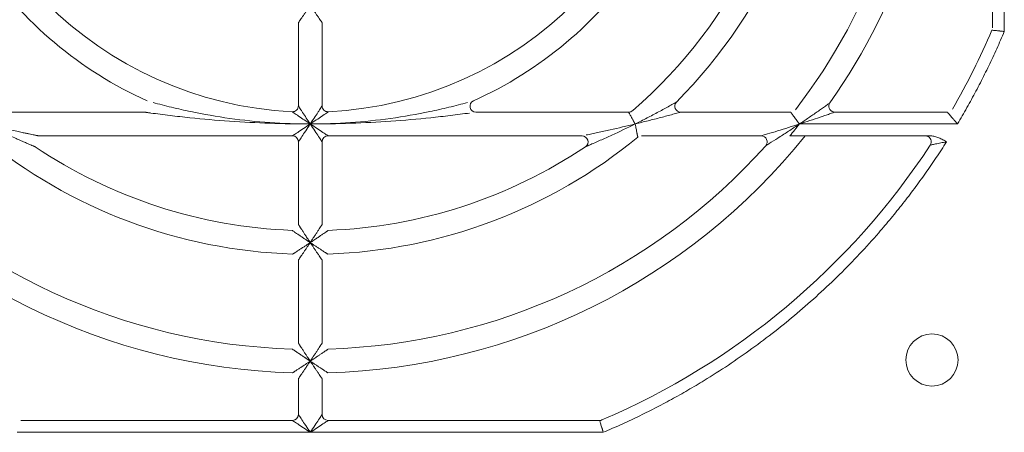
# Model space of a CAD drawing. Header units: millimetres. Extents: x 30 to 1432, y 107 to 988.
# Tile 13 of 34: x 1072 to 1155, y 618 to 653. Entities that reach past the tile are written whole.
import ezdxf

# ---------------------------------------------------------------- set-up
doc = ezdxf.new("R2010")
doc.units = ezdxf.units.MM
doc.header["$LTSCALE"] = 5

msp = doc.modelspace()

# ---------------------------------------------------------------- linework, layer by layer
at = {"color": 7, "linetype": 'Continuous', "lineweight": 15}
for p, q in [((1155.003, 651.996), (1155.003, 676.694)), ((1154.003, 675.194), (1154.003, 652.301)), ((1095.503, 652.741), (1095.503, 645.73)), ((1097.503, 645.73), (1097.503, 652.741)), ((1082.538, 645.194), (1069.67, 645.194)), ((1123.335, 645.194), (1110.467, 645.194)), ((1137, 645.194), (1127.728, 645.194)), ((1150.196, 645.194), (1140.718, 645.194)), ((1137.734, 644.194), (1151.055, 644.194)), ((1073.59, 643.194), (1095.003, 643.194)), ((1098.003, 643.194), (1119.416, 643.194)), ((1124.431, 643.194), (1134.516, 643.194)), ((1148.805, 643.194), (1136.925, 643.194)), ((1095.503, 642.694), (1095.503, 635.721)), ((1097.503, 635.721), (1097.503, 642.694)), ((1095.503, 632.719), (1095.503, 625.716)), ((1097.503, 625.716), (1097.503, 632.719)), ((1095.503, 622.715), (1095.503, 619.694)), ((1097.503, 619.694), (1097.503, 622.715)), ((1095.003, 619.194), (1072.11, 619.194)), ((1120.895, 619.194), (1098.003, 619.194)), ((1071.805, 618.194), (1096.503, 618.194)), ((1096.503, 618.194), (1121.201, 618.194))]:
    msp.add_line(p, q, dxfattribs=at)
at = {"color": 8, "linetype": 'Continuous', "lineweight": 15}
for p, q in [((1140.252, 645.874), (1140.309, 645.981)), ((1148.767, 642.419), (1148.819, 642.524))]:
    msp.add_line(p, q, dxfattribs=at)
at = {"color": 7, "linetype": 'Continuous', "lineweight": 15}
msp.add_circle((1148.903, 624.294), 2.2, dxfattribs=at)
at = {"color": 144, "linetype": 'Continuous', "lineweight": 0}
for centre, radius, start, end in [((1096.503, 676.694), 31.5, 182.77346, 267.22654), ((1098.003, 645.73), 0.5, 180, 272.77346), ((1110.467, 645.694), 0.5, 114.24963, 270), ((1123.335, 645.694), 0.5, 270, 310.87864), ((1119.416, 642.694), 0.5, 303.97635, 90), ((1120.895, 619.694), 0.5, 270, 293.16805)]:
    msp.add_arc(centre, radius, start, end, dxfattribs=at)
at = {"color": 7, "linetype": 'Continuous', "lineweight": 15}
for centre, radius, start, end in [((1096.503, 676.694), 31.5, 272.77346, 357.22654), ((1096.503, 676.694), 41.5, 310.87864, 357.90335), ((1096.503, 676.694), 43.5, 315.20717, 358.04636), ((1096.503, 676.694), 51.5, 322.56629, 358.31459), ((1096.503, 676.694), 53.5, 324.96519, 358.40825), ((1096.503, 676.694), 62.5, 330, 336.83195), ((1095.003, 645.73), 0.5, 267.22654, 0), ((1127.728, 645.694), 0.5, 135.20717, 270), ((1140.718, 645.694), 0.5, 158.91155, 270), ((1095.003, 642.694), 0.5, 0, 90), ((1098.003, 642.694), 0.5, 90, 180), ((1096.503, 676.694), 53.5, 271.59175, 321.23202), ((1134.516, 642.694), 0.5, 318.18969, 90), ((1148.349, 642.694), 0.5, 340.18274, 90), ((1096.503, 676.694), 53.5, 219.0228, 268.40825), ((1096.503, 676.694), 51.5, 221.81031, 268.31459), ((1096.503, 676.694), 43.5, 230.59943, 268.04636), ((1096.503, 676.694), 43.5, 271.95364, 309.40057), ((1096.503, 676.694), 51.5, 271.68541, 318.18969), ((1096.503, 676.694), 62.5, 293.16805, 326.74357), ((1096.503, 676.694), 41.5, 236.02365, 267.90335), ((1096.503, 676.694), 41.5, 272.09665, 303.97635), ((1095.003, 619.694), 0.5, 270, 0), ((1098.003, 619.694), 0.5, 180, 270)]:
    msp.add_arc(centre, radius, start, end, dxfattribs=at)
for points, knots in [([(1082.744, 646.15), (1079.935, 647.415), (1077.302, 649.07), (1072.587, 653.034), (1070.504, 655.344), (1067.047, 660.443), (1065.672, 663.232), (1063.734, 669.08), (1063.171, 672.138), (1063.035, 675.216)], [0, 0, 0, 0, 0.25, 0.25, 0.5, 0.5, 0.75, 0.75, 1, 1, 1, 1]), ([(1129.97, 675.216), (1129.834, 672.138), (1129.271, 669.08), (1127.333, 663.232), (1125.959, 660.443), (1122.501, 655.344), (1120.419, 653.034), (1115.703, 649.07), (1113.07, 647.415), (1110.262, 646.15)], [0, 0, 0, 0, 0.25, 0.25, 0.5, 0.5, 0.75, 0.75, 1, 1, 1, 1]), ([(1155.003, 651.996), (1154.968, 651.999), (1154.902, 652.006), (1154.81, 652.016), (1154.732, 652.024), (1154.668, 652.031), (1154.563, 652.042), (1154.427, 652.056), (1154.265, 652.073), (1154.133, 652.087), (1154.034, 652.097), (1153.974, 652.103), (1153.966, 652.104), (1153.962, 652.104)], [0, 0, 0, 0, 0.065766, 0.123638, 0.173616, 0.215702, 0.249898, 0.382974, 0.500166, 0.632265, 0.759364, 0.881813, 1, 1, 1, 1]), ([(1096.503, 644.194), (1095.368, 644.195), (1094.232, 644.233), (1091.972, 644.391), (1090.846, 644.509), (1088.62, 644.82), (1087.517, 645.012), (1085.887, 645.351), (1085.348, 645.473), (1084.547, 645.667), (1084.28, 645.734), (1083.756, 645.87), (1083.496, 645.94), (1083.255, 646.006)], [0, 0, 0, 0, 0.25, 0.25, 0.5, 0.5, 0.75, 0.75, 0.875, 0.875, 0.9375, 0.9375, 1, 1, 1, 1]), ([(1096.503, 644.194), (1096.389, 644.364), (1096.278, 644.533), (1096.061, 644.863), (1095.954, 645.027), (1095.81, 645.25), (1095.764, 645.321), (1095.68, 645.452), (1095.642, 645.512), (1095.544, 645.665), (1095.503, 645.73), (1095.503, 645.73)], [0, 0, 0, 0, 0.25, 0.25, 0.5, 0.5, 0.625, 0.625, 0.75, 0.75, 1, 1, 1, 1]), ([(1109.75, 646.006), (1109.509, 645.94), (1109.249, 645.87), (1108.725, 645.734), (1108.459, 645.667), (1107.658, 645.473), (1107.118, 645.351), (1105.488, 645.012), (1104.386, 644.82), (1102.159, 644.509), (1101.034, 644.391), (1098.773, 644.233), (1097.638, 644.195), (1096.503, 644.194)], [0, 0, 0, 0, 0.0625, 0.0625, 0.125, 0.125, 0.25, 0.25, 0.5, 0.5, 0.75, 0.75, 1, 1, 1, 1]), ([(1123.889, 644.194), (1124.226, 644.361), (1124.559, 644.53), (1125.218, 644.871), (1125.545, 645.043), (1126.182, 645.385), (1126.49, 645.553), (1126.92, 645.791), (1127.058, 645.868), (1127.228, 645.964), (1127.278, 645.992), (1127.351, 646.034), (1127.373, 646.046), (1127.373, 646.046)], [0, 0, 0, 0, 0.25, 0.25, 0.5, 0.5, 0.75, 0.75, 0.875, 0.875, 0.9375, 0.9375, 1, 1, 1, 1]), ([(1137.734, 644.194), (1137.992, 644.367), (1138.248, 644.54), (1138.753, 644.886), (1139.003, 645.059), (1139.363, 645.31), (1139.48, 645.392), (1139.708, 645.553), (1139.819, 645.632), (1140.023, 645.777), (1140.117, 645.843), (1140.225, 645.921), (1140.255, 645.942), (1140.297, 645.972), (1140.309, 645.981), (1140.309, 645.981)], [0, 0, 0, 0, 0.25, 0.25, 0.5, 0.5, 0.625, 0.625, 0.75, 0.75, 0.875, 0.875, 0.9375, 0.9375, 1, 1, 1, 1]), ([(1083.072, 645.119), (1083.323, 645.084), (1083.593, 645.048), (1084.136, 644.978), (1084.412, 644.943), (1085.239, 644.843), (1085.793, 644.78), (1087.462, 644.606), (1088.583, 644.509), (1090.834, 644.352), (1091.966, 644.293), (1094.232, 644.214), (1095.368, 644.195), (1096.503, 644.194)], [0, 0, 0, 0, 0.0625, 0.0625, 0.125, 0.125, 0.25, 0.25, 0.5, 0.5, 0.75, 0.75, 1, 1, 1, 1]), ([(1094.978, 645.231), (1094.978, 645.231), (1095.043, 645.186), (1095.193, 645.082), (1095.253, 645.041), (1095.382, 644.952), (1095.452, 644.904), (1095.672, 644.753), (1095.836, 644.642), (1096.164, 644.42), (1096.332, 644.308), (1096.503, 644.194)], [0, 0, 0, 0, 0.25, 0.25, 0.375, 0.375, 0.5, 0.5, 0.75, 0.75, 1, 1, 1, 1]), ([(1096.503, 644.194), (1096.673, 644.308), (1096.841, 644.42), (1097.17, 644.642), (1097.333, 644.753), (1097.554, 644.904), (1097.623, 644.952), (1097.752, 645.041), (1097.812, 645.082), (1097.963, 645.186), (1098.027, 645.231), (1098.027, 645.231)], [0, 0, 0, 0, 0.25, 0.25, 0.5, 0.5, 0.625, 0.625, 0.75, 0.75, 1, 1, 1, 1]), ([(1096.503, 644.194), (1097.638, 644.195), (1098.773, 644.214), (1101.04, 644.293), (1102.171, 644.352), (1104.422, 644.509), (1105.543, 644.606), (1107.212, 644.78), (1107.766, 644.843), (1108.593, 644.943), (1108.869, 644.978), (1109.413, 645.048), (1109.683, 645.084), (1109.934, 645.119)], [0, 0, 0, 0, 0.25, 0.25, 0.5, 0.5, 0.75, 0.75, 0.875, 0.875, 0.9375, 0.9375, 1, 1, 1, 1]), ([(1123.889, 644.194), (1123.871, 644.226), (1123.838, 644.286), (1123.792, 644.37), (1123.752, 644.443), (1123.719, 644.503), (1123.664, 644.602), (1123.594, 644.73), (1123.512, 644.877), (1123.447, 644.994), (1123.398, 645.084), (1123.362, 645.148), (1123.34, 645.187), (1123.337, 645.191), (1123.335, 645.194)], [0, 0, 0, 0, 0.065079, 0.122589, 0.172528, 0.214897, 0.249696, 0.382657, 0.499814, 0.608691, 0.71259, 0.812033, 0.907614, 1, 1, 1, 1]), ([(1137.734, 644.194), (1137.711, 644.225), (1137.669, 644.283), (1137.61, 644.364), (1137.558, 644.434), (1137.515, 644.493), (1137.445, 644.59), (1137.352, 644.716), (1137.238, 644.871), (1137.142, 645.002), (1137.071, 645.097), (1137.028, 645.155), (1137.004, 645.188), (1137.001, 645.192), (1137, 645.194)], [0, 0, 0, 0, 0.064987, 0.122474, 0.172459, 0.214943, 0.249928, 0.383321, 0.499441, 0.630639, 0.749901, 0.835657, 0.91874, 1, 1, 1, 1]), ([(1140.718, 645.194), (1140.718, 645.194), (1140.705, 645.189), (1140.655, 645.172), (1140.62, 645.16), (1140.493, 645.116), (1140.384, 645.078), (1140.145, 644.996), (1140.016, 644.952), (1139.75, 644.862), (1139.614, 644.815), (1139.196, 644.675), (1138.906, 644.578), (1138.324, 644.386), (1138.03, 644.289), (1137.734, 644.194)], [0, 0, 0, 0, 0.0625, 0.0625, 0.125, 0.125, 0.25, 0.25, 0.375, 0.375, 0.5, 0.5, 0.75, 0.75, 1, 1, 1, 1]), ([(1151.055, 644.194), (1151.03, 644.224), (1150.982, 644.28), (1150.914, 644.36), (1150.856, 644.428), (1150.806, 644.485), (1150.725, 644.58), (1150.619, 644.704), (1150.485, 644.859), (1150.371, 644.992), (1150.285, 645.091), (1150.232, 645.152), (1150.202, 645.187), (1150.198, 645.192), (1150.196, 645.194)], [0, 0, 0, 0, 0.0646959, 0.1219543, 0.171775, 0.2141584, 0.2491059, 0.382974, 0.4987002, 0.6308005, 0.7491776, 0.8358679, 0.9190727, 1, 1, 1, 1]), ([(1096.503, 644.194), (1096.306, 644.063), (1096.11, 643.932), (1095.747, 643.69), (1095.581, 643.579), (1095.303, 643.394), (1095.192, 643.32), (1095.042, 643.22), (1095.003, 643.194), (1095.003, 643.194)], [0, 0, 0, 0, 0.25, 0.25, 0.5, 0.5, 0.75, 0.75, 1, 1, 1, 1]), ([(1095.503, 642.694), (1095.503, 642.694), (1095.529, 642.733), (1095.629, 642.883), (1095.703, 642.994), (1095.888, 643.272), (1095.999, 643.438), (1096.241, 643.801), (1096.372, 643.997), (1096.503, 644.194)], [0, 0, 0, 0, 0.25, 0.25, 0.5, 0.5, 0.75, 0.75, 1, 1, 1, 1]), ([(1098.003, 643.194), (1098.003, 643.194), (1097.964, 643.22), (1097.813, 643.32), (1097.702, 643.394), (1097.425, 643.579), (1097.258, 643.69), (1096.895, 643.932), (1096.699, 644.063), (1096.503, 644.194)], [0, 0, 0, 0, 0.25, 0.25, 0.5, 0.5, 0.75, 0.75, 1, 1, 1, 1]), ([(1096.503, 644.194), (1096.634, 643.997), (1096.764, 643.801), (1097.006, 643.438), (1097.117, 643.272), (1097.302, 642.994), (1097.376, 642.883), (1097.477, 642.733), (1097.503, 642.694), (1097.503, 642.694)], [0, 0, 0, 0, 0.25, 0.25, 0.5, 0.5, 0.75, 0.75, 1, 1, 1, 1]), ([(1123.889, 644.194), (1123.183, 644.022), (1122.479, 643.857), (1121.427, 643.621), (1121.08, 643.545), (1120.569, 643.434), (1120.402, 643.399), (1120.076, 643.33), (1119.917, 643.297), (1119.771, 643.267)], [0, 0, 0, 0, 0.5, 0.5, 0.75, 0.75, 0.875, 0.875, 1, 1, 1, 1]), ([(1124.114, 643.08), (1124.114, 643.081), (1124.113, 643.083), (1124.111, 643.096), (1124.107, 643.117), (1124.101, 643.148), (1124.093, 643.187), (1124.083, 643.235), (1124.071, 643.292), (1124.058, 643.358), (1124.038, 643.454), (1124.01, 643.595), (1123.973, 643.776), (1123.932, 643.979), (1123.905, 644.116), (1123.889, 644.194)], [0, 0, 0, 0, 0.0517182, 0.1041668, 0.1574593, 0.2117033, 0.2670003, 0.3234451, 0.3811255, 0.4401226, 0.5005108, 0.6186313, 0.7501524, 0.8590559, 1, 1, 1, 1]), ([(1134.516, 643.194), (1134.516, 643.194), (1134.588, 643.215), (1134.789, 643.275), (1134.914, 643.313), (1135.314, 643.434), (1135.602, 643.522), (1136.195, 643.705), (1136.503, 643.801), (1137.116, 643.995), (1137.424, 644.094), (1137.734, 644.194)], [0, 0, 0, 0, 0.125, 0.125, 0.25, 0.25, 0.5, 0.5, 0.75, 0.75, 1, 1, 1, 1]), ([(1137.734, 644.194), (1137.464, 644.013), (1137.193, 643.834), (1136.654, 643.48), (1136.383, 643.304), (1135.857, 642.968), (1135.601, 642.805), (1135.244, 642.581), (1135.133, 642.512), (1134.953, 642.4), (1134.889, 642.36), (1134.889, 642.36)], [0, 0, 0, 0, 0.25, 0.25, 0.5, 0.5, 0.75, 0.75, 0.875, 0.875, 1, 1, 1, 1]), ([(1150.133, 642.694), (1150.029, 642.752), (1149.821, 642.868), (1149.55, 643.003), (1149.328, 643.092), (1149.155, 643.148), (1148.983, 643.186), (1148.863, 643.191), (1148.805, 643.194)], [0, 0, 0, 0, 0.249721, 0.499088, 0.631881, 0.749418, 0.878839, 1, 1, 1, 1]), ([(1121.201, 618.194), (1121.446, 618.298), (1121.935, 618.507), (1122.664, 618.832), (1123.389, 619.165), (1124.109, 619.507), (1124.825, 619.857), (1125.535, 620.217), (1126.242, 620.586), (1126.943, 620.964), (1127.641, 621.35), (1128.333, 621.746), (1129.021, 622.15), (1130.857, 623.26), (1133.765, 625.2), (1137.578, 628.187), (1141.153, 631.455), (1143.727, 634.199), (1145.458, 636.24), (1146.459, 637.483), (1147.427, 638.749), (1148.363, 640.039), (1149.269, 641.352), (1149.845, 642.246), (1150.133, 642.694)], [0, 0, 0, 0, 0.020747, 0.041477, 0.062193, 0.0829, 0.1036, 0.124297, 0.144993, 0.165692, 0.186398, 0.207114, 0.227842, 0.248586, 0.374287, 0.500002, 0.625703, 0.751418, 0.792887, 0.834305, 0.875699, 0.917095, 0.95852, 1, 1, 1, 1]), ([(1150.133, 642.694), (1149.968, 642.661), (1149.806, 642.629), (1149.491, 642.566), (1149.343, 642.536), (1149.081, 642.483), (1148.968, 642.46), (1148.811, 642.429), (1148.767, 642.419), (1148.767, 642.419)], [0, 0, 0, 0, 0.25, 0.25, 0.5, 0.5, 0.75, 0.75, 1, 1, 1, 1]), ([(1096.503, 618.194), (1096.306, 618.325), (1096.11, 618.455), (1095.747, 618.697), (1095.581, 618.808), (1095.303, 618.993), (1095.192, 619.067), (1095.042, 619.168), (1095.003, 619.194), (1095.003, 619.194)], [0, 0, 0, 0, 0.25, 0.25, 0.5, 0.5, 0.75, 0.75, 1, 1, 1, 1]), ([(1095.503, 619.694), (1095.503, 619.694), (1095.529, 619.655), (1095.629, 619.504), (1095.703, 619.393), (1095.888, 619.116), (1095.999, 618.949), (1096.241, 618.586), (1096.372, 618.39), (1096.503, 618.194)], [0, 0, 0, 0, 0.25, 0.25, 0.5, 0.5, 0.75, 0.75, 1, 1, 1, 1]), ([(1096.503, 618.194), (1096.634, 618.39), (1096.764, 618.586), (1097.006, 618.949), (1097.117, 619.116), (1097.302, 619.393), (1097.376, 619.504), (1097.477, 619.655), (1097.503, 619.694), (1097.503, 619.694)], [0, 0, 0, 0, 0.25, 0.25, 0.5, 0.5, 0.75, 0.75, 1, 1, 1, 1]), ([(1098.003, 619.194), (1098.003, 619.194), (1097.964, 619.168), (1097.813, 619.067), (1097.702, 618.993), (1097.425, 618.808), (1097.258, 618.697), (1096.895, 618.455), (1096.699, 618.325), (1096.503, 618.194)], [0, 0, 0, 0, 0.25, 0.25, 0.5, 0.5, 0.75, 0.75, 1, 1, 1, 1]), ([(1121.201, 618.194), (1121.191, 618.226), (1121.172, 618.288), (1121.146, 618.375), (1121.123, 618.45), (1121.104, 618.513), (1121.073, 618.615), (1121.032, 618.747), (1120.985, 618.902), (1120.946, 619.03), (1120.917, 619.125), (1120.899, 619.183), (1120.896, 619.19), (1120.895, 619.194)], [0, 0, 0, 0, 0.063704, 0.120546, 0.170527, 0.213644, 0.249899, 0.38247, 0.500164, 0.6319, 0.758883, 0.881456, 1, 1, 1, 1])]:
    msp.add_open_spline(points, degree=3, knots=knots, dxfattribs=at)
at = {"color": 144, "linetype": 'Continuous', "lineweight": 0}
for points, knots in [([(1096.503, 654.194), (1096.472, 654.148), (1096.415, 654.062), (1096.333, 653.941), (1096.261, 653.835), (1096.162, 653.688), (1096.039, 653.509), (1095.887, 653.289), (1095.75, 653.092), (1095.644, 652.94), (1095.575, 652.843), (1095.534, 652.785), (1095.508, 652.748), (1095.504, 652.743), (1095.503, 652.741)], [0, 0, 0, 0, 0.073993, 0.14019, 0.198594, 0.24921, 0.383733, 0.499553, 0.634322, 0.749191, 0.818477, 0.882432, 0.942399, 1, 1, 1, 1]), ([(1097.503, 652.741), (1097.502, 652.741), (1097.501, 652.743), (1097.493, 652.755), (1097.48, 652.773), (1097.461, 652.8), (1097.437, 652.834), (1097.407, 652.875), (1097.352, 652.954), (1097.255, 653.092), (1097.118, 653.288), (1096.966, 653.509), (1096.82, 653.722), (1096.663, 653.955), (1096.56, 654.108), (1096.503, 654.194)], [0, 0, 0, 0, 0.03276, 0.066046, 0.100188, 0.135493, 0.172238, 0.21067, 0.251005, 0.365821, 0.500575, 0.616342, 0.75085, 0.859834, 1, 1, 1, 1]), ([(1151.055, 644.194), (1151.19, 644.422), (1151.46, 644.879), (1151.854, 645.571), (1152.24, 646.267), (1152.617, 646.967), (1152.985, 647.672), (1153.343, 648.381), (1153.693, 649.095), (1154.034, 649.813), (1154.367, 650.536), (1154.69, 651.263), (1154.899, 651.751), (1155.003, 651.996)], [0, 0, 0, 0, 0.091016, 0.181968, 0.27287, 0.363736, 0.454581, 0.545419, 0.636264, 0.72713, 0.818032, 0.908984, 1, 1, 1, 1]), ([(1097.503, 645.73), (1097.503, 645.73), (1097.461, 645.665), (1097.364, 645.512), (1097.325, 645.452), (1097.241, 645.321), (1097.196, 645.25), (1097.052, 645.027), (1096.945, 644.863), (1096.728, 644.533), (1096.616, 644.364), (1096.503, 644.194)], [0, 0, 0, 0, 0.25, 0.25, 0.375, 0.375, 0.5, 0.5, 0.75, 0.75, 1, 1, 1, 1]), ([(1083.072, 645.119), (1083.024, 645.125), (1082.936, 645.138), (1082.816, 645.154), (1082.717, 645.168), (1082.639, 645.179), (1082.583, 645.187), (1082.546, 645.193), (1082.541, 645.193), (1082.538, 645.194)], [0, 0, 0, 0, 0.220031, 0.411112, 0.5742, 0.710845, 0.823689, 0.91741, 1, 1, 1, 1]), ([(1127.728, 645.194), (1127.728, 645.194), (1127.703, 645.187), (1127.622, 645.164), (1127.566, 645.149), (1127.375, 645.096), (1127.222, 645.054), (1126.743, 644.924), (1126.401, 644.833), (1125.698, 644.648), (1125.339, 644.555), (1124.618, 644.373), (1124.254, 644.283), (1123.889, 644.194)], [0, 0, 0, 0, 0.0625, 0.0625, 0.125, 0.125, 0.25, 0.25, 0.5, 0.5, 0.75, 0.75, 1, 1, 1, 1]), ([(1072.972, 642.421), (1072.935, 642.437), (1072.855, 642.47), (1072.725, 642.526), (1072.576, 642.59), (1072.41, 642.662), (1072.226, 642.742), (1071.951, 642.862), (1071.561, 643.036), (1071.095, 643.247), (1070.593, 643.48), (1070.051, 643.737), (1069.544, 643.981), (1069.222, 644.141), (1069.117, 644.194)], [0, 0, 0, 0, 0.031059, 0.066276, 0.105724, 0.149458, 0.197524, 0.24996, 0.363173, 0.499896, 0.608781, 0.749924, 0.917962, 1, 1, 1, 1]), ([(1069.117, 644.194), (1069.232, 644.166), (1069.463, 644.11), (1069.811, 644.026), (1070.222, 643.93), (1070.686, 643.823), (1071.222, 643.7), (1071.736, 643.586), (1072.185, 643.488), (1072.537, 643.413), (1072.808, 643.355), (1073.038, 643.307), (1073.173, 643.279), (1073.234, 643.267)], [0, 0, 0, 0, 0.082873, 0.166188, 0.249947, 0.378632, 0.499862, 0.636173, 0.74993, 0.826799, 0.894016, 0.951691, 1, 1, 1, 1]), ([(1123.889, 644.194), (1123.238, 643.87), (1122.584, 643.557), (1121.599, 643.105), (1121.273, 642.959), (1120.79, 642.746), (1120.632, 642.677), (1120.323, 642.544), (1120.172, 642.48), (1120.033, 642.421)], [0, 0, 0, 0, 0.5, 0.5, 0.75, 0.75, 0.875, 0.875, 1, 1, 1, 1]), ([(1073.234, 643.267), (1073.271, 643.259), (1073.339, 643.245), (1073.429, 643.226), (1073.5, 643.212), (1073.55, 643.202), (1073.583, 643.195), (1073.588, 643.194), (1073.59, 643.194)], [0, 0, 0, 0, 0.232232, 0.433798, 0.606859, 0.754828, 0.883139, 1, 1, 1, 1]), ([(1073.31, 642.279), (1073.31, 642.279), (1073.308, 642.28), (1073.294, 642.286), (1073.273, 642.295), (1073.243, 642.307), (1073.205, 642.323), (1073.159, 642.342), (1073.104, 642.365), (1073.041, 642.392), (1072.996, 642.411), (1072.972, 642.421)], [0, 0, 0, 0, 0.076747, 0.157185, 0.244211, 0.340129, 0.446673, 0.565114, 0.696384, 0.841172, 1, 1, 1, 1]), ([(1120.033, 642.421), (1119.999, 642.406), (1119.933, 642.379), (1119.848, 642.343), (1119.781, 642.315), (1119.733, 642.295), (1119.701, 642.282), (1119.697, 642.28), (1119.695, 642.279)], [0, 0, 0, 0, 0.233091, 0.435132, 0.608311, 0.756067, 0.883865, 1, 1, 1, 1]), ([(1095.503, 635.721), (1095.503, 635.72), (1095.504, 635.719), (1095.513, 635.705), (1095.526, 635.684), (1095.545, 635.655), (1095.57, 635.617), (1095.599, 635.571), (1095.655, 635.485), (1095.751, 635.336), (1095.885, 635.13), (1096.036, 634.9), (1096.177, 634.686), (1096.335, 634.445), (1096.439, 634.289), (1096.503, 634.194)], [0, 0, 0, 0, 0.032107, 0.064873, 0.098692, 0.133924, 0.170884, 0.20985, 0.251056, 0.364893, 0.500644, 0.614944, 0.750857, 0.848179, 1, 1, 1, 1]), ([(1096.503, 634.194), (1096.537, 634.246), (1096.601, 634.341), (1096.687, 634.471), (1096.756, 634.575), (1096.851, 634.72), (1096.97, 634.9), (1097.12, 635.13), (1097.255, 635.336), (1097.36, 635.5), (1097.429, 635.607), (1097.471, 635.672), (1097.498, 635.713), (1097.501, 635.719), (1097.503, 635.721)], [0, 0, 0, 0, 0.082747, 0.151866, 0.207357, 0.249219, 0.38515, 0.499502, 0.63527, 0.749161, 0.819749, 0.884016, 0.943468, 1, 1, 1, 1]), ([(1096.503, 634.194), (1096.456, 634.225), (1096.37, 634.282), (1096.254, 634.361), (1096.16, 634.423), (1096.09, 634.47), (1095.966, 634.553), (1095.798, 634.667), (1095.569, 634.822), (1095.365, 634.961), (1095.203, 635.071), (1095.098, 635.144), (1095.033, 635.188), (1094.992, 635.216), (1094.987, 635.22), (1094.984, 635.221)], [0, 0, 0, 0, 0.0743446, 0.1363987, 0.1862084, 0.2238103, 0.2492322, 0.3859367, 0.4995125, 0.635652, 0.7491754, 0.8199945, 0.8843121, 0.943671, 1, 1, 1, 1]), ([(1098.021, 635.221), (1098.02, 635.221), (1098.019, 635.22), (1098.005, 635.211), (1097.985, 635.197), (1097.955, 635.177), (1097.918, 635.151), (1097.872, 635.119), (1097.788, 635.061), (1097.64, 634.961), (1097.437, 634.822), (1097.208, 634.667), (1097.002, 634.528), (1096.762, 634.367), (1096.605, 634.262), (1096.503, 634.194)], [0, 0, 0, 0, 0.031981, 0.064652, 0.098413, 0.13363, 0.170626, 0.209685, 0.251048, 0.36452, 0.500644, 0.61417, 0.750857, 0.837239, 1, 1, 1, 1]), ([(1095.02, 633.219), (1095.02, 633.219), (1095.022, 633.22), (1095.034, 633.228), (1095.054, 633.241), (1095.082, 633.259), (1095.117, 633.282), (1095.16, 633.31), (1095.242, 633.363), (1095.384, 633.456), (1095.586, 633.588), (1095.811, 633.735), (1096.028, 633.879), (1096.263, 634.034), (1096.417, 634.136), (1096.503, 634.194)], [0, 0, 0, 0, 0.032701, 0.065935, 0.100045, 0.135344, 0.172118, 0.210614, 0.251048, 0.365914, 0.500616, 0.616547, 0.750867, 0.86043, 1, 1, 1, 1]), ([(1096.503, 634.194), (1096.471, 634.147), (1096.413, 634.059), (1096.33, 633.936), (1096.259, 633.83), (1096.16, 633.682), (1096.038, 633.503), (1095.887, 633.28), (1095.75, 633.08), (1095.644, 632.925), (1095.575, 632.825), (1095.534, 632.765), (1095.508, 632.726), (1095.504, 632.722), (1095.503, 632.719)], [0, 0, 0, 0, 0.075729, 0.142505, 0.200329, 0.249205, 0.384105, 0.499522, 0.634579, 0.749162, 0.818814, 0.88286, 0.942689, 1, 1, 1, 1]), ([(1097.503, 632.719), (1097.502, 632.72), (1097.501, 632.722), (1097.493, 632.734), (1097.479, 632.753), (1097.461, 632.781), (1097.436, 632.816), (1097.407, 632.858), (1097.352, 632.939), (1097.255, 633.08), (1097.119, 633.279), (1096.967, 633.503), (1096.822, 633.717), (1096.665, 633.952), (1096.562, 634.106), (1096.503, 634.194)], [0, 0, 0, 0, 0.032583, 0.065729, 0.099784, 0.135071, 0.171879, 0.210462, 0.251041, 0.365571, 0.500613, 0.615979, 0.750862, 0.857525, 1, 1, 1, 1]), ([(1096.503, 634.194), (1096.548, 634.163), (1096.634, 634.106), (1096.756, 634.025), (1096.864, 633.954), (1097.013, 633.855), (1097.194, 633.735), (1097.419, 633.588), (1097.621, 633.456), (1097.778, 633.354), (1097.879, 633.288), (1097.94, 633.249), (1097.978, 633.224), (1097.983, 633.22), (1097.986, 633.219)], [0, 0, 0, 0, 0.073534, 0.139596, 0.198159, 0.249198, 0.383534, 0.499517, 0.634234, 0.749153, 0.818589, 0.882586, 0.9425, 1, 1, 1, 1]), ([(1096.503, 624.194), (1096.458, 624.224), (1096.375, 624.279), (1096.262, 624.355), (1096.169, 624.417), (1096.096, 624.466), (1095.969, 624.551), (1095.799, 624.666), (1095.57, 624.82), (1095.367, 624.958), (1095.206, 625.067), (1095.101, 625.139), (1095.036, 625.183), (1094.996, 625.211), (1094.991, 625.214), (1094.988, 625.216)], [0, 0, 0, 0, 0.071195, 0.131686, 0.181506, 0.22068, 0.24923, 0.385654, 0.499513, 0.635508, 0.749173, 0.819846, 0.884129, 0.943547, 1, 1, 1, 1]), ([(1095.503, 625.716), (1095.503, 625.715), (1095.504, 625.713), (1095.513, 625.7), (1095.526, 625.679), (1095.545, 625.65), (1095.569, 625.612), (1095.599, 625.566), (1095.655, 625.481), (1095.751, 625.333), (1095.885, 625.128), (1096.036, 624.898), (1096.177, 624.684), (1096.335, 624.444), (1096.44, 624.288), (1096.503, 624.194)], [0, 0, 0, 0, 0.032157, 0.064963, 0.098807, 0.134044, 0.170989, 0.209914, 0.251055, 0.364961, 0.500642, 0.615055, 0.750857, 0.849495, 1, 1, 1, 1]), ([(1096.503, 624.194), (1096.537, 624.245), (1096.6, 624.339), (1096.686, 624.468), (1096.755, 624.573), (1096.851, 624.718), (1096.969, 624.898), (1097.12, 625.128), (1097.255, 625.333), (1097.36, 625.496), (1097.429, 625.602), (1097.471, 625.667), (1097.498, 625.708), (1097.501, 625.713), (1097.503, 625.716)], [0, 0, 0, 0, 0.081758, 0.150547, 0.206367, 0.249218, 0.385038, 0.499503, 0.635201, 0.749161, 0.819651, 0.883894, 0.943386, 1, 1, 1, 1]), ([(1098.017, 625.216), (1098.017, 625.215), (1098.015, 625.214), (1098.002, 625.206), (1097.981, 625.192), (1097.952, 625.172), (1097.915, 625.146), (1097.869, 625.115), (1097.785, 625.057), (1097.638, 624.958), (1097.435, 624.82), (1097.206, 624.666), (1096.998, 624.525), (1096.758, 624.365), (1096.602, 624.26), (1096.503, 624.194)], [0, 0, 0, 0, 0.032058, 0.064788, 0.098586, 0.133811, 0.170784, 0.209783, 0.251047, 0.364661, 0.50064, 0.614449, 0.750856, 0.842132, 1, 1, 1, 1]), ([(1095.017, 623.214), (1095.017, 623.215), (1095.019, 623.216), (1095.031, 623.224), (1095.051, 623.237), (1095.079, 623.255), (1095.114, 623.278), (1095.158, 623.306), (1095.239, 623.36), (1095.383, 623.453), (1095.584, 623.586), (1095.81, 623.734), (1096.026, 623.877), (1096.262, 624.033), (1096.416, 624.136), (1096.503, 624.194)], [0, 0, 0, 0, 0.032639, 0.065824, 0.099903, 0.135196, 0.171989, 0.210534, 0.251048, 0.365789, 0.500619, 0.616364, 0.750866, 0.859502, 1, 1, 1, 1]), ([(1096.503, 624.194), (1096.471, 624.147), (1096.412, 624.058), (1096.329, 623.934), (1096.258, 623.828), (1096.16, 623.681), (1096.038, 623.502), (1095.887, 623.278), (1095.751, 623.078), (1095.644, 622.921), (1095.575, 622.821), (1095.534, 622.76), (1095.508, 622.722), (1095.504, 622.717), (1095.503, 622.715)], [0, 0, 0, 0, 0.076175, 0.143099, 0.200776, 0.249206, 0.384193, 0.49952, 0.634641, 0.749162, 0.818895, 0.882959, 0.942756, 1, 1, 1, 1]), ([(1096.503, 624.194), (1096.549, 624.163), (1096.635, 624.105), (1096.758, 624.024), (1096.865, 623.953), (1097.014, 623.854), (1097.195, 623.734), (1097.421, 623.586), (1097.623, 623.453), (1097.78, 623.351), (1097.882, 623.284), (1097.943, 623.244), (1097.981, 623.219), (1097.986, 623.216), (1097.989, 623.214)], [0, 0, 0, 0, 0.074232, 0.140525, 0.198855, 0.249201, 0.383719, 0.499515, 0.63436, 0.749154, 0.818711, 0.882735, 0.942601, 1, 1, 1, 1]), ([(1097.503, 622.715), (1097.502, 622.715), (1097.501, 622.717), (1097.493, 622.729), (1097.479, 622.749), (1097.461, 622.776), (1097.436, 622.812), (1097.407, 622.855), (1097.351, 622.936), (1097.255, 623.077), (1097.119, 623.277), (1096.967, 623.502), (1096.822, 623.716), (1096.665, 623.951), (1096.562, 624.105), (1096.503, 624.194)], [0, 0, 0, 0, 0.032542, 0.065655, 0.09969, 0.134972, 0.171793, 0.210409, 0.251043, 0.36551, 0.500616, 0.615891, 0.750861, 0.856931, 1, 1, 1, 1])]:
    msp.add_open_spline(points, degree=3, knots=knots, dxfattribs=at)
msp.add_open_spline([(1136.925, 643.194), (1137.062, 643.359), (1137.334, 643.69), (1137.601, 644.026), (1137.734, 644.194)], degree=3, dxfattribs=at)

doc.saveas('drawing.dxf')
